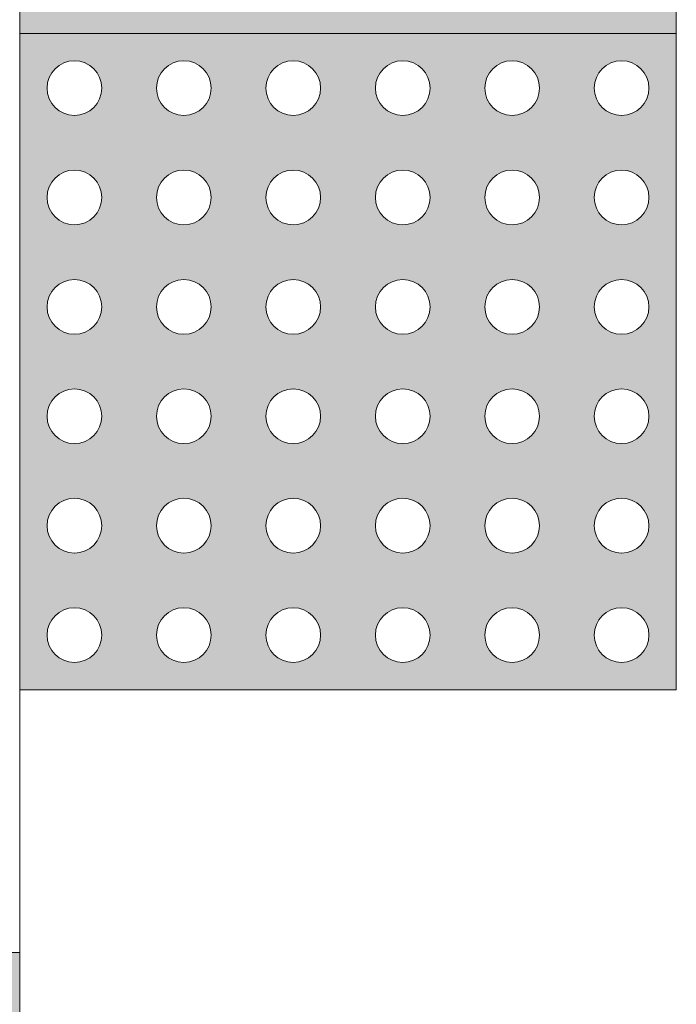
# Model space of a CAD drawing. Header units: metres. Extents: x -14.5 to 21.1, y -19.1 to 7.7.
# Tile 15 of 103: x 6.006 to 6.256, y -13.835 to -13.46. Entities that reach past the tile are written whole.
import ezdxf

# ---------------------------------------------------------------- set-up
doc = ezdxf.new("R2010")
doc.units = ezdxf.units.M
doc.linetypes.add('Traço ponto', pattern=[0.015875, 0.00635, -0.004763, 0, -0.004763])
doc.layers.add('A-DETL', color=7, linetype='Continuous', lineweight=5, true_color=0x00a600)
doc.layers.add('A-DETL-GENF', color=7, linetype='Continuous', lineweight=5)
doc.layers.add('A-FLOR', color=7, linetype='Continuous', lineweight=5)

msp = doc.modelspace()

# ---------------------------------------------------------------- hatches: boundary and pattern name
at = {"layer": 'A-DETL-GENF', "true_color": 0xd2e2c2}
h = msp.add_hatch(color=254, dxfattribs=at)
h.paths.add_polyline_path([(0.52641, -18.23504), (6.00641, -18.23504), (6.00641, -18.07504), (5.70641, -18.07504), (5.70641, -16.87504), (6.00641, -16.87504), (6.00641, -13.81504), (1.40641, -13.81504), (1.40641, -18.07504), (0.52641, -18.07504), (0.52641, -18.23149)])
h.paths.add_polyline_path([(0.50641, -12.61504), (6.00641, -12.61504), (6.00641, -8.23504), (0.23641, -8.23504), (0.23641, -12.61504), (0.49641, -12.61504)])
h.paths.add_polyline_path([(2.86588, -10.98682), (2.84425, -10.98189), (2.82346, -10.97632), (2.80431, -10.96948), (2.78764, -10.96072), (2.77426, -10.9494), (2.76483, -10.93504), (2.75895, -10.91793), (2.75579, -10.89549), (2.75503, -10.87765), (2.75592, -10.84902), (2.75681, -10.83295), (2.58872, -10.82941), (2.21874, -10.82941), (2.07676, -10.83021), (1.92545, -10.83201), (1.9046, -10.82941), (1.89845, -10.82832), (1.88794, -10.82566), (1.76831, -10.7899), (1.65191, -10.75373), (1.6384, -10.74902), (1.62517, -10.74358), (1.59722, -10.72804), (1.57271, -10.70769), (1.54836, -10.68232), (1.52665, -10.65476), (1.48962, -10.59875), (1.45656, -10.54041), (1.44512, -10.51632), (1.43553, -10.49146), (1.40068, -10.37367), (1.38973, -10.31835), (1.38555, -10.29351), (1.38226, -10.26854), (1.37304, -10.16582), (1.36863, -10.06279), (1.37064, -10.05853), (1.37064, -9.98121), (1.36863, -9.97686), (1.37304, -9.87383), (1.38226, -9.77111), (1.38555, -9.74614), (1.38973, -9.7213), (1.40737, -9.64054), (1.43553, -9.54819), (1.44512, -9.52333), (1.45656, -9.49924), (1.48962, -9.4409), (1.52665, -9.38489), (1.55462, -9.35033), (1.58673, -9.31939), (1.59837, -9.31083), (1.64705, -9.2778), (1.69676, -9.24817), (1.74851, -9.22531), (1.80319, -9.2122), (1.86037, -9.20739), (1.91881, -9.20676), (2.06876, -9.20937), (2.21874, -9.21025), (2.66013, -9.20966), (2.75672, -9.20683), (2.75547, -9.18419), (2.75494, -9.1621), (2.75583, -9.14111), (2.75886, -9.12178), (2.76474, -9.10465), (2.77419, -9.09028), (2.78757, -9.07896), (2.80426, -9.07019), (2.83034, -9.06149), (2.84424, -9.05777), (2.86588, -9.05283), (2.8874, -9.06032), (2.8993, -9.06529), (2.90197, -9.06831), (2.90272, -9.07019), (2.90272, -9.07464), (2.90075, -9.07896), (2.89752, -9.08432), (2.88017, -9.10929), (2.83034, -9.20937), (3.29259, -9.19624), (3.75498, -9.19013), (3.90771, -9.19187), (4.06029, -9.19881), (4.24796, -9.21214), (4.50153, -9.19929), (4.62925, -9.19575), (4.757, -9.19806), (4.82044, -9.19657), (4.88388, -9.20035), (4.95247, -9.21051), (4.95811, -9.21177), (4.99016, -9.22179), (5.0162, -9.21971), (5.04232, -9.22036), (5.07876, -9.2259), (5.11394, -9.23674), (5.14224, -9.25764), (5.16713, -9.28235), (5.20786, -9.32724), (5.24239, -9.37685), (5.27303, -9.43682), (5.29703, -9.49735), (5.31636, -9.56609), (5.33071, -9.63444), (5.3449, -9.72355), (5.35708, -9.83838), (5.36115, -9.96288), (5.36115, -10.08589), (5.35708, -10.20127), (5.3449, -10.3161), (5.34203, -10.33633), (5.33071, -10.40522), (5.31491, -10.47979), (5.29703, -10.5423), (5.27015, -10.60928), (5.24239, -10.66281), (5.20786, -10.71242), (5.16713, -10.75731), (5.14602, -10.77871), (5.12235, -10.79736), (5.11371, -10.8025), (5.10443, -10.80643), (5.07381, -10.81485), (5.04232, -10.81931), (5.01306, -10.81971), (4.99018, -10.81788), (4.97073, -10.8246), (4.95072, -10.8295), (4.89987, -10.83749), (4.84853, -10.84156), (4.67507, -10.84427), (4.50153, -10.84033), (4.24796, -10.82751), (4.06029, -10.84084), (3.90771, -10.84778), (3.75498, -10.84952), (3.29259, -10.84341), (2.83034, -10.83028), (2.87019, -10.91318), (2.8874, -10.94153), (2.89916, -10.95768), (2.90287, -10.96547), (2.90226, -10.97062), (2.90081, -10.973), (2.89752, -10.97536), (2.88017, -10.98207)])
at = {"layer": 'A-DETL-GENF', "true_color": 0xffffff}
h = msp.add_hatch(color=7, dxfattribs=at)
h.paths.add_polyline_path([(6.03245, -13.46504), (6.25641, -13.46504), (6.25641, -13.21504), (6.00641, -13.21504), (6.00641, -13.46504), (6.02994, -13.46504)])
h.paths.add_polyline_path([(6.15225, -13.45462), (6.14955, -13.45427), (6.14704, -13.45323), (6.14488, -13.45157), (6.14322, -13.44942), (6.14218, -13.4469), (6.142, -13.44293), (6.14218, -13.44151), (6.14322, -13.439), (6.14488, -13.43684), (6.14704, -13.43519), (6.14955, -13.43415), (6.15225, -13.43379), (6.15494, -13.43415), (6.15814, -13.43571), (6.15961, -13.43684), (6.16127, -13.439), (6.16249, -13.44293), (6.16266, -13.44421), (6.16231, -13.4469), (6.16127, -13.44942), (6.15961, -13.45157), (6.15745, -13.45323), (6.15494, -13.45427)])
h.paths.add_polyline_path([(6.02725, -13.45462), (6.02455, -13.45427), (6.02204, -13.45323), (6.01988, -13.45157), (6.01822, -13.44942), (6.01718, -13.4469), (6.017, -13.44293), (6.01718, -13.44151), (6.01822, -13.439), (6.01988, -13.43684), (6.02204, -13.43519), (6.02455, -13.43415), (6.02725, -13.43379), (6.02994, -13.43415), (6.03245, -13.43519), (6.03461, -13.43684), (6.03627, -13.439), (6.03749, -13.44293), (6.03766, -13.44421), (6.03731, -13.4469), (6.03627, -13.44942), (6.03461, -13.45157), (6.03245, -13.45323), (6.02994, -13.45427)])
h.paths.add_polyline_path([(6.06891, -13.45462), (6.06622, -13.45427), (6.0637, -13.45323), (6.06155, -13.45157), (6.05986, -13.44934), (6.05885, -13.4469), (6.05866, -13.44293), (6.05885, -13.44151), (6.05989, -13.439), (6.06155, -13.43684), (6.0637, -13.43519), (6.06622, -13.43415), (6.06891, -13.43379), (6.07161, -13.43415), (6.07412, -13.43519), (6.07628, -13.43684), (6.07793, -13.439), (6.07916, -13.44293), (6.07933, -13.44421), (6.07897, -13.4469), (6.07793, -13.44942), (6.07628, -13.45157), (6.07412, -13.45323), (6.07161, -13.45427)])
h.paths.add_polyline_path([(6.19391, -13.45462), (6.19122, -13.45427), (6.1887, -13.45323), (6.18655, -13.45157), (6.18489, -13.44942), (6.18385, -13.4469), (6.18366, -13.44293), (6.18385, -13.44151), (6.18489, -13.439), (6.18655, -13.43684), (6.1887, -13.43519), (6.19122, -13.43415), (6.19391, -13.43379), (6.19661, -13.43415), (6.1998, -13.43571), (6.20128, -13.43684), (6.20293, -13.439), (6.20416, -13.44293), (6.20433, -13.44421), (6.20397, -13.4469), (6.20293, -13.44942), (6.20128, -13.45157), (6.19912, -13.45323), (6.19661, -13.45427)])
h.paths.add_polyline_path([(6.11058, -13.45462), (6.10788, -13.45427), (6.10537, -13.45323), (6.10321, -13.45157), (6.10156, -13.44942), (6.10052, -13.4469), (6.10033, -13.44293), (6.10052, -13.44151), (6.10156, -13.439), (6.10321, -13.43684), (6.10537, -13.43519), (6.10788, -13.43415), (6.11058, -13.43379), (6.11327, -13.43415), (6.11579, -13.43519), (6.11794, -13.43684), (6.1196, -13.439), (6.12083, -13.44293), (6.121, -13.44421), (6.12064, -13.4469), (6.1196, -13.44942), (6.11794, -13.45157), (6.11579, -13.45323), (6.11327, -13.45427)])
h.paths.add_polyline_path([(6.23558, -13.45462), (6.23288, -13.45427), (6.23037, -13.45323), (6.22821, -13.45157), (6.22656, -13.44942), (6.22552, -13.4469), (6.22533, -13.44293), (6.22552, -13.44151), (6.22656, -13.439), (6.22821, -13.43684), (6.23037, -13.43519), (6.23288, -13.43415), (6.23558, -13.43379), (6.23827, -13.43415), (6.24147, -13.43571), (6.24318, -13.43715), (6.2446, -13.439), (6.24583, -13.44293), (6.246, -13.44421), (6.24564, -13.4469), (6.2446, -13.44942), (6.24294, -13.45157), (6.24079, -13.45323), (6.23827, -13.45427)])
h.paths.add_polyline_path([(6.06891, -13.41296), (6.06622, -13.4126), (6.0637, -13.41156), (6.06155, -13.40991), (6.05986, -13.40768), (6.05885, -13.40524), (6.0585, -13.40254), (6.05885, -13.39985), (6.05989, -13.39733), (6.06155, -13.39518), (6.0637, -13.39352), (6.06622, -13.39248), (6.06891, -13.39212), (6.07161, -13.39248), (6.07412, -13.39352), (6.07628, -13.39518), (6.07793, -13.39733), (6.07897, -13.39985), (6.07933, -13.40254), (6.07897, -13.40524), (6.07793, -13.40775), (6.0748, -13.41104), (6.07412, -13.41156), (6.07161, -13.4126)])
h.paths.add_polyline_path([(6.11058, -13.41296), (6.10788, -13.4126), (6.10537, -13.41156), (6.10321, -13.40991), (6.10156, -13.40775), (6.10052, -13.40524), (6.10016, -13.40254), (6.10052, -13.39985), (6.10156, -13.39733), (6.10321, -13.39518), (6.10537, -13.39352), (6.10788, -13.39248), (6.11058, -13.39212), (6.11327, -13.39248), (6.11579, -13.39352), (6.11794, -13.39518), (6.1196, -13.39733), (6.12064, -13.39985), (6.121, -13.40254), (6.12064, -13.40524), (6.1196, -13.40775), (6.11647, -13.41104), (6.11579, -13.41156), (6.11327, -13.4126)])
h.paths.add_polyline_path([(6.02725, -13.41296), (6.02455, -13.4126), (6.02204, -13.41156), (6.01988, -13.40991), (6.01822, -13.40775), (6.01718, -13.40524), (6.01705, -13.40087), (6.01718, -13.39985), (6.01822, -13.39733), (6.01988, -13.39518), (6.02204, -13.39352), (6.02455, -13.39248), (6.02725, -13.39212), (6.02994, -13.39248), (6.03245, -13.39352), (6.03461, -13.39518), (6.03627, -13.39733), (6.03731, -13.39985), (6.03766, -13.40254), (6.03731, -13.40524), (6.03627, -13.40775), (6.03461, -13.40991), (6.03245, -13.41156), (6.02994, -13.4126)])
h.paths.add_polyline_path([(6.23558, -13.41296), (6.23288, -13.4126), (6.23037, -13.41156), (6.22821, -13.40991), (6.22656, -13.40775), (6.22552, -13.40524), (6.22516, -13.40254), (6.22552, -13.39985), (6.22656, -13.39733), (6.22821, -13.39518), (6.23037, -13.39352), (6.23288, -13.39248), (6.23558, -13.39212), (6.23827, -13.39248), (6.24079, -13.39352), (6.24294, -13.39518), (6.2446, -13.39733), (6.24577, -13.40087), (6.246, -13.40254), (6.24564, -13.40524), (6.2446, -13.40775), (6.24294, -13.40991), (6.24079, -13.41156), (6.23827, -13.4126)])
h.paths.add_polyline_path([(6.15225, -13.41296), (6.14955, -13.4126), (6.14704, -13.41156), (6.14488, -13.40991), (6.14322, -13.40775), (6.14218, -13.40524), (6.14183, -13.40254), (6.14218, -13.39985), (6.14322, -13.39733), (6.14488, -13.39518), (6.14704, -13.39352), (6.14955, -13.39248), (6.15225, -13.39212), (6.15494, -13.39248), (6.15814, -13.39404), (6.15961, -13.39518), (6.16127, -13.39733), (6.16231, -13.39985), (6.16266, -13.40254), (6.16231, -13.40524), (6.16127, -13.40775), (6.15961, -13.40991), (6.15745, -13.41156), (6.15494, -13.4126)])
h.paths.add_polyline_path([(6.19391, -13.41296), (6.19122, -13.4126), (6.1887, -13.41156), (6.18655, -13.40991), (6.18489, -13.40775), (6.18385, -13.40524), (6.1835, -13.40254), (6.18385, -13.39985), (6.18489, -13.39733), (6.18655, -13.39518), (6.1887, -13.39352), (6.19122, -13.39248), (6.19391, -13.39212), (6.19661, -13.39248), (6.1998, -13.39404), (6.20151, -13.39548), (6.20293, -13.39733), (6.20397, -13.39985), (6.20433, -13.40254), (6.20397, -13.40524), (6.20293, -13.40775), (6.20128, -13.40991), (6.19912, -13.41156), (6.19661, -13.4126)])
h.paths.add_polyline_path([(6.23558, -13.37129), (6.23288, -13.37094), (6.22906, -13.36889), (6.22821, -13.36824), (6.22656, -13.36608), (6.22552, -13.36357), (6.22516, -13.36087), (6.22552, -13.35818), (6.22656, -13.35567), (6.22821, -13.35351), (6.23037, -13.35185), (6.23288, -13.35081), (6.23558, -13.35046), (6.23827, -13.35081), (6.24147, -13.35238), (6.24294, -13.35351), (6.2446, -13.35567), (6.24564, -13.35818), (6.246, -13.36087), (6.24564, -13.36357), (6.2446, -13.36608), (6.2421, -13.36889), (6.24079, -13.3699), (6.23827, -13.37094)])
h.paths.add_polyline_path([(6.11058, -13.37129), (6.10788, -13.37094), (6.10406, -13.36889), (6.10321, -13.36824), (6.10156, -13.36608), (6.10052, -13.36357), (6.10016, -13.36087), (6.10052, -13.35818), (6.10156, -13.35567), (6.10321, -13.35351), (6.10537, -13.35185), (6.10788, -13.35081), (6.11058, -13.35046), (6.11327, -13.35081), (6.11579, -13.35185), (6.11794, -13.35351), (6.1196, -13.35567), (6.12064, -13.35818), (6.121, -13.36087), (6.12064, -13.36357), (6.1196, -13.36608), (6.1171, -13.36889), (6.11579, -13.3699), (6.11327, -13.37094)])
h.paths.add_polyline_path([(6.19391, -13.37129), (6.19122, -13.37094), (6.18739, -13.36889), (6.18655, -13.36824), (6.18489, -13.36608), (6.18385, -13.36357), (6.1835, -13.36087), (6.18385, -13.35818), (6.18489, -13.35567), (6.18655, -13.35351), (6.1887, -13.35185), (6.19122, -13.35081), (6.19391, -13.35046), (6.19661, -13.35081), (6.19912, -13.35185), (6.20128, -13.35351), (6.20293, -13.35567), (6.20397, -13.35818), (6.20433, -13.36087), (6.20397, -13.36357), (6.20293, -13.36608), (6.20043, -13.36889), (6.19912, -13.3699), (6.19661, -13.37094)])
h.paths.add_polyline_path([(6.15225, -13.37129), (6.14955, -13.37094), (6.14572, -13.36889), (6.14488, -13.36824), (6.14322, -13.36608), (6.14218, -13.36357), (6.14183, -13.36087), (6.14218, -13.35818), (6.14322, -13.35567), (6.14488, -13.35351), (6.14704, -13.35185), (6.14955, -13.35081), (6.15225, -13.35046), (6.15494, -13.35081), (6.15745, -13.35185), (6.15961, -13.35351), (6.16127, -13.35567), (6.16231, -13.35818), (6.16266, -13.36087), (6.16231, -13.36357), (6.16127, -13.36608), (6.15877, -13.36889), (6.15745, -13.3699), (6.15494, -13.37094)])
h.paths.add_polyline_path([(6.06891, -13.37129), (6.06622, -13.37094), (6.06239, -13.36889), (6.06155, -13.36824), (6.05986, -13.36601), (6.05885, -13.36357), (6.0585, -13.36087), (6.05885, -13.35818), (6.06041, -13.35498), (6.06155, -13.35351), (6.0637, -13.35185), (6.06622, -13.35081), (6.06891, -13.35046), (6.07161, -13.35081), (6.07412, -13.35185), (6.07628, -13.35351), (6.07793, -13.35567), (6.07897, -13.35818), (6.07933, -13.36087), (6.07897, -13.36357), (6.07793, -13.36608), (6.07543, -13.36889), (6.07412, -13.3699), (6.07161, -13.37094)])
h.paths.add_polyline_path([(6.02725, -13.37129), (6.02455, -13.37094), (6.02072, -13.36889), (6.01988, -13.36824), (6.01822, -13.36608), (6.01718, -13.36357), (6.01683, -13.36087), (6.01718, -13.35818), (6.01822, -13.35567), (6.01988, -13.35351), (6.02204, -13.35185), (6.02455, -13.35081), (6.02725, -13.35046), (6.02994, -13.35081), (6.03245, -13.35185), (6.03461, -13.35351), (6.03627, -13.35567), (6.03731, -13.35818), (6.03766, -13.36087), (6.03731, -13.36357), (6.03627, -13.36608), (6.03377, -13.36889), (6.03245, -13.3699), (6.02994, -13.37094)])
h.paths.add_polyline_path([(6.23558, -13.32962), (6.23288, -13.32927), (6.23037, -13.32823), (6.22821, -13.32657), (6.22656, -13.32442), (6.22552, -13.3219), (6.22516, -13.31921), (6.22552, -13.31651), (6.22708, -13.31332), (6.22821, -13.31184), (6.23037, -13.31019), (6.23288, -13.30915), (6.23558, -13.30879), (6.23827, -13.30915), (6.24079, -13.31019), (6.24294, -13.31184), (6.2446, -13.314), (6.24564, -13.31651), (6.246, -13.31921), (6.24564, -13.3219), (6.2446, -13.32442), (6.24294, -13.32657), (6.24079, -13.32823), (6.23827, -13.32927)])
h.paths.add_polyline_path([(6.15225, -13.32962), (6.14955, -13.32927), (6.14704, -13.32823), (6.14488, -13.32657), (6.14322, -13.32442), (6.14218, -13.3219), (6.14183, -13.31921), (6.14218, -13.31651), (6.14322, -13.314), (6.14488, -13.31184), (6.14704, -13.31019), (6.14955, -13.30915), (6.15225, -13.30879), (6.15494, -13.30915), (6.15745, -13.31019), (6.15961, -13.31184), (6.16127, -13.314), (6.16231, -13.31651), (6.16266, -13.31921), (6.16231, -13.3219), (6.16127, -13.32442), (6.15961, -13.32657), (6.15745, -13.32823), (6.15494, -13.32927)])
h.paths.add_polyline_path([(6.11058, -13.32962), (6.10788, -13.32927), (6.10537, -13.32823), (6.10321, -13.32657), (6.10156, -13.32442), (6.10052, -13.3219), (6.10016, -13.31921), (6.10052, -13.31651), (6.10156, -13.314), (6.10321, -13.31184), (6.10537, -13.31019), (6.10788, -13.30915), (6.11058, -13.30879), (6.11419, -13.30953), (6.11764, -13.31161), (6.11794, -13.31184), (6.1196, -13.314), (6.12064, -13.31651), (6.121, -13.31921), (6.12064, -13.3219), (6.1196, -13.32442), (6.11794, -13.32657), (6.11579, -13.32823), (6.11327, -13.32927)])
h.paths.add_polyline_path([(6.06891, -13.32962), (6.06622, -13.32927), (6.0637, -13.32823), (6.06155, -13.32657), (6.05986, -13.32434), (6.05885, -13.3219), (6.0585, -13.31921), (6.05885, -13.31651), (6.05989, -13.314), (6.06155, -13.31184), (6.0637, -13.31019), (6.06622, -13.30915), (6.06891, -13.30879), (6.07161, -13.30915), (6.07412, -13.31019), (6.07628, -13.31184), (6.07793, -13.314), (6.07897, -13.31651), (6.07933, -13.31921), (6.07897, -13.3219), (6.07793, -13.32442), (6.07628, -13.32657), (6.07412, -13.32823), (6.07161, -13.32927)])
h.paths.add_polyline_path([(6.19391, -13.32962), (6.19122, -13.32927), (6.1887, -13.32823), (6.18655, -13.32657), (6.18489, -13.32442), (6.18385, -13.3219), (6.1835, -13.31921), (6.18385, -13.31651), (6.18489, -13.314), (6.18655, -13.31184), (6.1887, -13.31019), (6.19122, -13.30915), (6.19391, -13.30879), (6.19661, -13.30915), (6.19912, -13.31019), (6.20128, -13.31184), (6.20293, -13.314), (6.20397, -13.31651), (6.20433, -13.31921), (6.20397, -13.3219), (6.20293, -13.32442), (6.20128, -13.32657), (6.19912, -13.32823), (6.19661, -13.32927)])
h.paths.add_polyline_path([(6.02725, -13.32962), (6.02455, -13.32927), (6.02204, -13.32823), (6.01988, -13.32657), (6.01822, -13.32442), (6.01718, -13.3219), (6.01683, -13.31921), (6.01718, -13.31651), (6.01822, -13.314), (6.01988, -13.31184), (6.02204, -13.31019), (6.02455, -13.30915), (6.02725, -13.30879), (6.02994, -13.30915), (6.03245, -13.31019), (6.03574, -13.31332), (6.03627, -13.314), (6.03731, -13.31651), (6.03766, -13.31921), (6.03731, -13.3219), (6.03627, -13.32442), (6.03461, -13.32657), (6.03245, -13.32823), (6.02994, -13.32927)])
h.paths.add_polyline_path([(6.06891, -13.28796), (6.06622, -13.2876), (6.0637, -13.28656), (6.06155, -13.28491), (6.05986, -13.28268), (6.05885, -13.28024), (6.0585, -13.27754), (6.05885, -13.27485), (6.05989, -13.27233), (6.06155, -13.27018), (6.0637, -13.26852), (6.06622, -13.26748), (6.06891, -13.26712), (6.07161, -13.26748), (6.07412, -13.26852), (6.07628, -13.27018), (6.07793, -13.27233), (6.07897, -13.27485), (6.07933, -13.27754), (6.07897, -13.28024), (6.07793, -13.28275), (6.07628, -13.28491), (6.07412, -13.28656), (6.07161, -13.2876)])
h.paths.add_polyline_path([(6.23558, -13.28796), (6.23288, -13.2876), (6.23037, -13.28656), (6.22821, -13.28491), (6.22656, -13.28275), (6.22552, -13.28024), (6.22516, -13.27754), (6.22552, -13.27485), (6.22656, -13.27233), (6.22821, -13.27018), (6.23037, -13.26852), (6.23288, -13.26748), (6.23558, -13.26712), (6.23827, -13.26748), (6.24079, -13.26852), (6.24294, -13.27018), (6.2446, -13.27233), (6.24564, -13.27485), (6.246, -13.27754), (6.24564, -13.28024), (6.2446, -13.28275), (6.24294, -13.28491), (6.24079, -13.28656), (6.23827, -13.2876)])
h.paths.add_polyline_path([(6.19391, -13.28796), (6.19122, -13.2876), (6.1887, -13.28656), (6.18655, -13.28491), (6.18489, -13.28275), (6.18385, -13.28024), (6.1835, -13.27754), (6.18385, -13.27485), (6.18489, -13.27233), (6.18655, -13.27018), (6.1887, -13.26852), (6.19122, -13.26748), (6.19391, -13.26712), (6.19661, -13.26748), (6.19912, -13.26852), (6.20128, -13.27018), (6.20293, -13.27233), (6.20397, -13.27485), (6.20433, -13.27754), (6.20397, -13.28024), (6.20293, -13.28275), (6.1998, -13.28604), (6.19912, -13.28656), (6.19661, -13.2876)])
h.paths.add_polyline_path([(6.11058, -13.28796), (6.10788, -13.2876), (6.10537, -13.28656), (6.10321, -13.28491), (6.10156, -13.28275), (6.10052, -13.28024), (6.10016, -13.27754), (6.10052, -13.27485), (6.10156, -13.27233), (6.10321, -13.27018), (6.10537, -13.26852), (6.10788, -13.26748), (6.1122, -13.26734), (6.11327, -13.26748), (6.11579, -13.26852), (6.11794, -13.27018), (6.1196, -13.27233), (6.12064, -13.27485), (6.121, -13.27754), (6.12064, -13.28024), (6.1196, -13.28275), (6.11794, -13.28491), (6.11579, -13.28656), (6.1122, -13.28775)])
h.paths.add_polyline_path([(6.15225, -13.28796), (6.14955, -13.2876), (6.14704, -13.28656), (6.14488, -13.28491), (6.14322, -13.28275), (6.14218, -13.28024), (6.14183, -13.27754), (6.14218, -13.27485), (6.14322, -13.27233), (6.14488, -13.27018), (6.14704, -13.26852), (6.14955, -13.26748), (6.15225, -13.26712), (6.15494, -13.26748), (6.15745, -13.26852), (6.15961, -13.27018), (6.16127, -13.27233), (6.16231, -13.27485), (6.16266, -13.27754), (6.16231, -13.28024), (6.16127, -13.28275), (6.15961, -13.28491), (6.15745, -13.28656), (6.15494, -13.2876)])
h.paths.add_polyline_path([(6.02725, -13.28796), (6.02455, -13.2876), (6.02204, -13.28656), (6.01988, -13.28491), (6.01822, -13.28275), (6.01718, -13.28024), (6.01683, -13.27754), (6.01718, -13.27485), (6.01822, -13.27233), (6.01988, -13.27018), (6.02204, -13.26852), (6.02455, -13.26748), (6.02725, -13.26712), (6.02994, -13.26748), (6.03245, -13.26852), (6.03461, -13.27018), (6.03627, -13.27233), (6.03731, -13.27485), (6.03766, -13.27754), (6.03731, -13.28024), (6.03627, -13.28275), (6.03461, -13.28491), (6.03245, -13.28656), (6.02994, -13.2876)])
h.paths.add_polyline_path([(6.11058, -13.24629), (6.10788, -13.24594), (6.10537, -13.2449), (6.10321, -13.24324), (6.10156, -13.24108), (6.10052, -13.23857), (6.10016, -13.23587), (6.10052, -13.23318), (6.10156, -13.23067), (6.10321, -13.22851), (6.10537, -13.22685), (6.10788, -13.22581), (6.1122, -13.22567), (6.11327, -13.22581), (6.11579, -13.22685), (6.11908, -13.22998), (6.1196, -13.23067), (6.12064, -13.23318), (6.121, -13.23587), (6.12064, -13.23857), (6.1196, -13.24108), (6.11794, -13.24324), (6.11579, -13.2449), (6.1122, -13.24608)])
h.paths.add_polyline_path([(6.19391, -13.24629), (6.19122, -13.24594), (6.1887, -13.2449), (6.18655, -13.24324), (6.18489, -13.24108), (6.18385, -13.23857), (6.1835, -13.23587), (6.18385, -13.23318), (6.18541, -13.22998), (6.18655, -13.22851), (6.1887, -13.22685), (6.19122, -13.22581), (6.19391, -13.22546), (6.19661, -13.22581), (6.19912, -13.22685), (6.20128, -13.22851), (6.20293, -13.23067), (6.20397, -13.23318), (6.20433, -13.23587), (6.20397, -13.23857), (6.20293, -13.24108), (6.20128, -13.24324), (6.19912, -13.2449), (6.19661, -13.24594)])
h.paths.add_polyline_path([(6.06891, -13.24629), (6.06622, -13.24594), (6.0637, -13.2449), (6.06155, -13.24324), (6.05986, -13.24101), (6.05885, -13.23857), (6.0585, -13.23587), (6.05885, -13.23318), (6.05989, -13.23067), (6.06155, -13.22851), (6.0637, -13.22685), (6.06622, -13.22581), (6.06891, -13.22546), (6.07161, -13.22581), (6.07412, -13.22685), (6.07628, -13.22851), (6.07793, -13.23067), (6.07897, -13.23318), (6.07933, -13.23587), (6.07897, -13.23857), (6.07793, -13.24108), (6.07628, -13.24324), (6.07412, -13.2449), (6.07161, -13.24594)])
h.paths.add_polyline_path([(6.02725, -13.24629), (6.02455, -13.24594), (6.02204, -13.2449), (6.01988, -13.24324), (6.01822, -13.24108), (6.01718, -13.23857), (6.01683, -13.23587), (6.01718, -13.23318), (6.01822, -13.23067), (6.01988, -13.22851), (6.02204, -13.22685), (6.02455, -13.22581), (6.02725, -13.22546), (6.02994, -13.22581), (6.0343, -13.22827), (6.03461, -13.22851), (6.03627, -13.23067), (6.03731, -13.23318), (6.03766, -13.23587), (6.03731, -13.23857), (6.03627, -13.24108), (6.03461, -13.24324), (6.03245, -13.2449), (6.02994, -13.24594)])
h.paths.add_polyline_path([(6.15225, -13.24629), (6.14955, -13.24594), (6.14704, -13.2449), (6.14488, -13.24324), (6.14322, -13.24108), (6.14218, -13.23857), (6.14183, -13.23587), (6.14218, -13.23318), (6.14322, -13.23067), (6.14488, -13.22851), (6.14704, -13.22685), (6.14955, -13.22581), (6.15225, -13.22546), (6.15494, -13.22581), (6.15745, -13.22685), (6.15961, -13.22851), (6.16127, -13.23067), (6.16231, -13.23318), (6.16266, -13.23587), (6.16231, -13.23857), (6.16127, -13.24108), (6.15814, -13.24437), (6.15745, -13.2449), (6.15494, -13.24594)])
h.paths.add_polyline_path([(6.23558, -13.24629), (6.23288, -13.24594), (6.23037, -13.2449), (6.22821, -13.24324), (6.22656, -13.24108), (6.22552, -13.23857), (6.22516, -13.23587), (6.22552, -13.23318), (6.22656, -13.23067), (6.22821, -13.22851), (6.23037, -13.22685), (6.23288, -13.22581), (6.23558, -13.22546), (6.23827, -13.22581), (6.24079, -13.22685), (6.24294, -13.22851), (6.2446, -13.23067), (6.24564, -13.23318), (6.246, -13.23587), (6.24564, -13.23857), (6.2446, -13.24108), (6.24147, -13.24437), (6.24079, -13.2449), (6.23827, -13.24594)])
h = msp.add_hatch(color=7, dxfattribs=at)
h.paths.add_polyline_path([(6.03245, -13.71504), (6.25641, -13.71504), (6.25641, -13.46504), (6.00641, -13.46504), (6.00641, -13.71504), (6.02994, -13.71504)])
h.paths.add_polyline_path([(6.06891, -13.70462), (6.06622, -13.70427), (6.0637, -13.70323), (6.06155, -13.70157), (6.05986, -13.69934), (6.05885, -13.6969), (6.0585, -13.69421), (6.05885, -13.69151), (6.05989, -13.689), (6.06155, -13.68684), (6.0637, -13.68519), (6.06622, -13.68415), (6.06891, -13.68379), (6.07161, -13.68415), (6.07412, -13.68519), (6.07628, -13.68684), (6.07793, -13.689), (6.07897, -13.69151), (6.07933, -13.69421), (6.07897, -13.6969), (6.07793, -13.69942), (6.07628, -13.70157), (6.07412, -13.70323), (6.07161, -13.70427)])
h.paths.add_polyline_path([(6.02725, -13.70462), (6.02455, -13.70427), (6.02204, -13.70323), (6.01988, -13.70157), (6.01822, -13.69942), (6.01718, -13.6969), (6.01683, -13.69421), (6.01718, -13.69151), (6.01822, -13.689), (6.01988, -13.68684), (6.02204, -13.68519), (6.02455, -13.68415), (6.02725, -13.68379), (6.02994, -13.68415), (6.03245, -13.68519), (6.03461, -13.68684), (6.03627, -13.689), (6.03731, -13.69151), (6.03766, -13.69421), (6.03731, -13.6969), (6.03627, -13.69942), (6.03461, -13.70157), (6.03245, -13.70323), (6.02994, -13.70427)])
h.paths.add_polyline_path([(6.15225, -13.70462), (6.14955, -13.70427), (6.14704, -13.70323), (6.14488, -13.70157), (6.14322, -13.69942), (6.14218, -13.6969), (6.14183, -13.69421), (6.14218, -13.69151), (6.14322, -13.689), (6.14488, -13.68684), (6.14704, -13.68519), (6.14955, -13.68415), (6.15225, -13.68379), (6.15494, -13.68415), (6.15745, -13.68519), (6.15961, -13.68684), (6.16127, -13.689), (6.16231, -13.69151), (6.16266, -13.69421), (6.16231, -13.6969), (6.16028, -13.7007), (6.15961, -13.70157), (6.15745, -13.70323), (6.15494, -13.70427)])
h.paths.add_polyline_path([(6.11058, -13.70462), (6.10788, -13.70427), (6.10537, -13.70323), (6.10321, -13.70157), (6.10156, -13.69942), (6.10052, -13.6969), (6.10016, -13.69421), (6.10052, -13.69151), (6.10156, -13.689), (6.10321, -13.68684), (6.10537, -13.68519), (6.10788, -13.68415), (6.11058, -13.68379), (6.11327, -13.68415), (6.11579, -13.68519), (6.11794, -13.68684), (6.1196, -13.689), (6.12064, -13.69151), (6.121, -13.69421), (6.12064, -13.6969), (6.1196, -13.69942), (6.11794, -13.70157), (6.11579, -13.70323), (6.11327, -13.70427)])
h.paths.add_polyline_path([(6.19391, -13.70462), (6.19122, -13.70427), (6.1887, -13.70323), (6.18655, -13.70157), (6.18489, -13.69942), (6.18385, -13.6969), (6.1835, -13.69421), (6.18385, -13.69151), (6.18489, -13.689), (6.18655, -13.68684), (6.1887, -13.68519), (6.19122, -13.68415), (6.19391, -13.68379), (6.19661, -13.68415), (6.19912, -13.68519), (6.20128, -13.68684), (6.20293, -13.689), (6.20397, -13.69151), (6.20433, -13.69421), (6.20397, -13.6969), (6.20293, -13.69942), (6.20128, -13.70157), (6.19912, -13.70323), (6.19661, -13.70427)])
h.paths.add_polyline_path([(6.23558, -13.70462), (6.23288, -13.70427), (6.23037, -13.70323), (6.22821, -13.70157), (6.22656, -13.69942), (6.22552, -13.6969), (6.22516, -13.69421), (6.22552, -13.69151), (6.22656, -13.689), (6.22821, -13.68684), (6.23037, -13.68519), (6.23288, -13.68415), (6.23558, -13.68379), (6.23827, -13.68415), (6.24147, -13.68571), (6.24294, -13.68684), (6.2446, -13.689), (6.24564, -13.69151), (6.246, -13.69421), (6.24564, -13.6969), (6.2446, -13.69942), (6.24294, -13.70157), (6.24079, -13.70323), (6.23827, -13.70427)])
h.paths.add_polyline_path([(6.19391, -13.66296), (6.19122, -13.6626), (6.1887, -13.66156), (6.18655, -13.65991), (6.18489, -13.65775), (6.18385, -13.65524), (6.1835, -13.65254), (6.18385, -13.64985), (6.18489, -13.64733), (6.18655, -13.64518), (6.1887, -13.64352), (6.19122, -13.64248), (6.19391, -13.64212), (6.19661, -13.64248), (6.19912, -13.64352), (6.20128, -13.64518), (6.20293, -13.64733), (6.20397, -13.64985), (6.20433, -13.65254), (6.20397, -13.65524), (6.20293, -13.65775), (6.20128, -13.65991), (6.19912, -13.66156), (6.19661, -13.6626)])
h.paths.add_polyline_path([(6.11058, -13.66296), (6.10788, -13.6626), (6.10537, -13.66156), (6.10321, -13.65991), (6.10156, -13.65775), (6.10052, -13.65524), (6.10016, -13.65254), (6.10052, -13.64985), (6.10156, -13.64733), (6.10321, -13.64518), (6.10537, -13.64352), (6.10788, -13.64248), (6.1122, -13.64234), (6.11327, -13.64248), (6.11579, -13.64352), (6.11794, -13.64518), (6.1196, -13.64733), (6.12064, -13.64985), (6.121, -13.65254), (6.12064, -13.65524), (6.1196, -13.65775), (6.11794, -13.65991), (6.11579, -13.66156), (6.1122, -13.66275)])
h.paths.add_polyline_path([(6.02725, -13.66296), (6.02455, -13.6626), (6.02204, -13.66156), (6.01988, -13.65991), (6.01822, -13.65775), (6.01718, -13.65524), (6.01705, -13.65087), (6.01718, -13.64985), (6.01822, -13.64733), (6.01988, -13.64518), (6.02204, -13.64352), (6.02455, -13.64248), (6.02725, -13.64212), (6.02994, -13.64248), (6.03245, -13.64352), (6.03461, -13.64518), (6.03627, -13.64733), (6.03731, -13.64985), (6.03766, -13.65254), (6.03731, -13.65524), (6.03627, -13.65775), (6.03461, -13.65991), (6.03245, -13.66156), (6.02994, -13.6626)])
h.paths.add_polyline_path([(6.15225, -13.66296), (6.14955, -13.6626), (6.14704, -13.66156), (6.14488, -13.65991), (6.14322, -13.65775), (6.14218, -13.65524), (6.14183, -13.65254), (6.14218, -13.64985), (6.14322, -13.64733), (6.14488, -13.64518), (6.14704, -13.64352), (6.14955, -13.64248), (6.15225, -13.64212), (6.15494, -13.64248), (6.15814, -13.64404), (6.15961, -13.64518), (6.16127, -13.64733), (6.16231, -13.64985), (6.16266, -13.65254), (6.16231, -13.65524), (6.16127, -13.65775), (6.15961, -13.65991), (6.15745, -13.66156), (6.15494, -13.6626)])
h.paths.add_polyline_path([(6.06891, -13.66296), (6.06622, -13.6626), (6.0637, -13.66156), (6.06155, -13.65991), (6.05986, -13.65768), (6.05885, -13.65524), (6.0585, -13.65254), (6.05885, -13.64985), (6.05989, -13.64733), (6.06155, -13.64518), (6.0637, -13.64352), (6.06622, -13.64248), (6.06891, -13.64212), (6.07161, -13.64248), (6.07412, -13.64352), (6.07628, -13.64518), (6.07793, -13.64733), (6.07897, -13.64985), (6.07933, -13.65254), (6.07897, -13.65524), (6.07793, -13.65775), (6.07628, -13.65991), (6.07412, -13.66156), (6.07161, -13.6626)])
h.paths.add_polyline_path([(6.23558, -13.66296), (6.23288, -13.6626), (6.23037, -13.66156), (6.22821, -13.65991), (6.22656, -13.65775), (6.22552, -13.65524), (6.22516, -13.65254), (6.22552, -13.64985), (6.22656, -13.64733), (6.22821, -13.64518), (6.23037, -13.64352), (6.23288, -13.64248), (6.23558, -13.64212), (6.23827, -13.64248), (6.24079, -13.64352), (6.24294, -13.64518), (6.2446, -13.64733), (6.24577, -13.65087), (6.246, -13.65254), (6.24564, -13.65524), (6.2446, -13.65775), (6.24294, -13.65991), (6.24079, -13.66156), (6.23827, -13.6626)])
h.paths.add_polyline_path([(6.15225, -13.62129), (6.14955, -13.62094), (6.14704, -13.6199), (6.14488, -13.61824), (6.14322, -13.61608), (6.14218, -13.61357), (6.14183, -13.61087), (6.14218, -13.60818), (6.14322, -13.60567), (6.14488, -13.60351), (6.14704, -13.60185), (6.14955, -13.60081), (6.15225, -13.60046), (6.15494, -13.60081), (6.15745, -13.60185), (6.15961, -13.60351), (6.16127, -13.60567), (6.16231, -13.60818), (6.16266, -13.61087), (6.16231, -13.61357), (6.16127, -13.61608), (6.15961, -13.61824), (6.15745, -13.6199), (6.15494, -13.62094)])
h.paths.add_polyline_path([(6.11058, -13.62129), (6.10788, -13.62094), (6.10537, -13.6199), (6.10321, -13.61824), (6.10156, -13.61608), (6.10052, -13.61357), (6.10016, -13.61087), (6.10052, -13.60818), (6.10156, -13.60567), (6.10321, -13.60351), (6.10537, -13.60185), (6.10788, -13.60081), (6.1122, -13.60067), (6.11327, -13.60081), (6.11579, -13.60185), (6.11794, -13.60351), (6.1196, -13.60567), (6.12064, -13.60818), (6.121, -13.61087), (6.12064, -13.61357), (6.1196, -13.61608), (6.11794, -13.61824), (6.11579, -13.6199), (6.1122, -13.62108)])
h.paths.add_polyline_path([(6.19391, -13.62129), (6.19122, -13.62094), (6.1887, -13.6199), (6.18655, -13.61824), (6.18489, -13.61608), (6.18385, -13.61357), (6.1835, -13.61087), (6.18385, -13.60818), (6.18489, -13.60567), (6.18655, -13.60351), (6.1887, -13.60185), (6.19122, -13.60081), (6.19391, -13.60046), (6.19661, -13.60081), (6.19912, -13.60185), (6.20128, -13.60351), (6.20293, -13.60567), (6.20397, -13.60818), (6.20433, -13.61087), (6.20397, -13.61357), (6.20293, -13.61608), (6.20128, -13.61824), (6.19912, -13.6199), (6.19661, -13.62094)])
h.paths.add_polyline_path([(6.23558, -13.62129), (6.23288, -13.62094), (6.23037, -13.6199), (6.22821, -13.61824), (6.22656, -13.61608), (6.22552, -13.61357), (6.22516, -13.61087), (6.22552, -13.60818), (6.22656, -13.60567), (6.22821, -13.60351), (6.23037, -13.60185), (6.23288, -13.60081), (6.23558, -13.60046), (6.23827, -13.60081), (6.24147, -13.60238), (6.24294, -13.60351), (6.2446, -13.60567), (6.24564, -13.60818), (6.246, -13.61087), (6.24564, -13.61357), (6.2446, -13.61608), (6.24294, -13.61824), (6.24079, -13.6199), (6.23827, -13.62094)])
h.paths.add_polyline_path([(6.06891, -13.62129), (6.06622, -13.62094), (6.0637, -13.6199), (6.06155, -13.61824), (6.05986, -13.61601), (6.05885, -13.61357), (6.0585, -13.61087), (6.05885, -13.60818), (6.06041, -13.60498), (6.06155, -13.60351), (6.0637, -13.60185), (6.06622, -13.60081), (6.06891, -13.60046), (6.07161, -13.60081), (6.07412, -13.60185), (6.07628, -13.60351), (6.07793, -13.60567), (6.07897, -13.60818), (6.07933, -13.61087), (6.07897, -13.61357), (6.07793, -13.61608), (6.07628, -13.61824), (6.07412, -13.6199), (6.07161, -13.62094)])
h.paths.add_polyline_path([(6.02725, -13.62129), (6.02455, -13.62094), (6.02204, -13.6199), (6.01988, -13.61824), (6.01822, -13.61608), (6.01718, -13.61357), (6.01683, -13.61087), (6.01718, -13.60818), (6.01822, -13.60567), (6.01988, -13.60351), (6.02204, -13.60185), (6.02455, -13.60081), (6.02767, -13.60051), (6.03086, -13.60119), (6.03245, -13.60185), (6.03461, -13.60351), (6.03627, -13.60567), (6.03731, -13.60818), (6.03766, -13.61087), (6.03731, -13.61357), (6.03627, -13.61608), (6.03461, -13.61824), (6.03245, -13.6199), (6.02994, -13.62094)])
h.paths.add_polyline_path([(6.23558, -13.57962), (6.23288, -13.57927), (6.23037, -13.57823), (6.22821, -13.57657), (6.22656, -13.57442), (6.22552, -13.5719), (6.22516, -13.56921), (6.22552, -13.56651), (6.22708, -13.56332), (6.22821, -13.56184), (6.23037, -13.56019), (6.23288, -13.55915), (6.23558, -13.55879), (6.23827, -13.55915), (6.24079, -13.56019), (6.24294, -13.56184), (6.2446, -13.564), (6.24564, -13.56651), (6.246, -13.56921), (6.24564, -13.5719), (6.2446, -13.57442), (6.24294, -13.57657), (6.24079, -13.57823), (6.23827, -13.57927)])
h.paths.add_polyline_path([(6.06891, -13.57962), (6.06622, -13.57927), (6.0637, -13.57823), (6.06155, -13.57657), (6.05986, -13.57434), (6.05885, -13.5719), (6.0585, -13.56921), (6.05885, -13.56651), (6.05989, -13.564), (6.06155, -13.56184), (6.0637, -13.56019), (6.06622, -13.55915), (6.06891, -13.55879), (6.07161, -13.55915), (6.07412, -13.56019), (6.07628, -13.56184), (6.07793, -13.564), (6.07897, -13.56651), (6.07933, -13.56921), (6.07897, -13.5719), (6.07793, -13.57442), (6.07628, -13.57657), (6.07412, -13.57823), (6.07161, -13.57927)])
h.paths.add_polyline_path([(6.02725, -13.57962), (6.02455, -13.57927), (6.02204, -13.57823), (6.01988, -13.57657), (6.01822, -13.57442), (6.01718, -13.5719), (6.01683, -13.56921), (6.01718, -13.56651), (6.01822, -13.564), (6.01988, -13.56184), (6.02204, -13.56019), (6.02455, -13.55915), (6.02725, -13.55879), (6.02994, -13.55915), (6.03245, -13.56019), (6.03574, -13.56332), (6.03627, -13.564), (6.03731, -13.56651), (6.03766, -13.56921), (6.03731, -13.5719), (6.03627, -13.57442), (6.03461, -13.57657), (6.03245, -13.57823), (6.02994, -13.57927)])
h.paths.add_polyline_path([(6.11058, -13.57962), (6.10788, -13.57927), (6.10537, -13.57823), (6.10321, -13.57657), (6.10156, -13.57442), (6.10052, -13.5719), (6.10016, -13.56921), (6.10052, -13.56651), (6.10156, -13.564), (6.10321, -13.56184), (6.10537, -13.56019), (6.10788, -13.55915), (6.1122, -13.559), (6.11419, -13.55953), (6.11764, -13.56161), (6.11794, -13.56184), (6.1196, -13.564), (6.12064, -13.56651), (6.121, -13.56921), (6.12064, -13.5719), (6.1196, -13.57442), (6.11794, -13.57657), (6.11579, -13.57823), (6.1122, -13.57941)])
h.paths.add_polyline_path([(6.19391, -13.57962), (6.19122, -13.57927), (6.1887, -13.57823), (6.18655, -13.57657), (6.18489, -13.57442), (6.18385, -13.5719), (6.1835, -13.56921), (6.18385, -13.56651), (6.18489, -13.564), (6.18655, -13.56184), (6.1887, -13.56019), (6.19122, -13.55915), (6.19391, -13.55879), (6.19661, -13.55915), (6.19912, -13.56019), (6.20128, -13.56184), (6.20293, -13.564), (6.20397, -13.56651), (6.20433, -13.56921), (6.20397, -13.5719), (6.20293, -13.57442), (6.20128, -13.57657), (6.19912, -13.57823), (6.19661, -13.57927)])
h.paths.add_polyline_path([(6.15225, -13.57962), (6.14955, -13.57927), (6.14704, -13.57823), (6.14488, -13.57657), (6.14322, -13.57442), (6.14218, -13.5719), (6.14183, -13.56921), (6.14218, -13.56651), (6.14322, -13.564), (6.14488, -13.56184), (6.14704, -13.56019), (6.14955, -13.55915), (6.15225, -13.55879), (6.15494, -13.55915), (6.15745, -13.56019), (6.15961, -13.56184), (6.16127, -13.564), (6.16231, -13.56651), (6.16266, -13.56921), (6.16231, -13.5719), (6.16127, -13.57442), (6.15961, -13.57657), (6.15745, -13.57823), (6.15494, -13.57927)])
h.paths.add_polyline_path([(6.11058, -13.53796), (6.10788, -13.5376), (6.10537, -13.53656), (6.10321, -13.53491), (6.10156, -13.53275), (6.10052, -13.53024), (6.10016, -13.52754), (6.10052, -13.52485), (6.10156, -13.52233), (6.10321, -13.52018), (6.10537, -13.51852), (6.10788, -13.51748), (6.1122, -13.51734), (6.11327, -13.51748), (6.11579, -13.51852), (6.11794, -13.52018), (6.1196, -13.52233), (6.12064, -13.52485), (6.121, -13.52754), (6.12064, -13.53024), (6.1196, -13.53275), (6.11794, -13.53491), (6.11579, -13.53656), (6.1122, -13.53775)])
h.paths.add_polyline_path([(6.15225, -13.53796), (6.14955, -13.5376), (6.14704, -13.53656), (6.14488, -13.53491), (6.14322, -13.53275), (6.14218, -13.53024), (6.14183, -13.52754), (6.14218, -13.52485), (6.14322, -13.52233), (6.14488, -13.52018), (6.14704, -13.51852), (6.14955, -13.51748), (6.15225, -13.51712), (6.15494, -13.51748), (6.15745, -13.51852), (6.15961, -13.52018), (6.16127, -13.52233), (6.16231, -13.52485), (6.16266, -13.52754), (6.16231, -13.53024), (6.16127, -13.53275), (6.15961, -13.53491), (6.15745, -13.53656), (6.15494, -13.5376)])
h.paths.add_polyline_path([(6.02725, -13.53796), (6.02455, -13.5376), (6.02204, -13.53656), (6.01988, -13.53491), (6.01822, -13.53275), (6.01718, -13.53024), (6.01683, -13.52754), (6.01718, -13.52485), (6.01822, -13.52233), (6.01988, -13.52018), (6.02204, -13.51852), (6.02455, -13.51748), (6.02725, -13.51712), (6.02994, -13.51748), (6.03245, -13.51852), (6.03574, -13.52165), (6.03627, -13.52233), (6.03731, -13.52485), (6.03766, -13.52754), (6.03731, -13.53024), (6.03627, -13.53275), (6.03461, -13.53491), (6.03245, -13.53656), (6.02994, -13.5376)])
h.paths.add_polyline_path([(6.23558, -13.53796), (6.23288, -13.5376), (6.23037, -13.53656), (6.22821, -13.53491), (6.22656, -13.53275), (6.22552, -13.53024), (6.22516, -13.52754), (6.22552, -13.52485), (6.22656, -13.52233), (6.22821, -13.52018), (6.23037, -13.51852), (6.23288, -13.51748), (6.23558, -13.51712), (6.23919, -13.51786), (6.24079, -13.51852), (6.24294, -13.52018), (6.2446, -13.52233), (6.24564, -13.52485), (6.246, -13.52754), (6.24564, -13.53024), (6.2446, -13.53275), (6.24294, -13.53491), (6.24079, -13.53656), (6.23827, -13.5376)])
h.paths.add_polyline_path([(6.19391, -13.53796), (6.19122, -13.5376), (6.1887, -13.53656), (6.18655, -13.53491), (6.18489, -13.53275), (6.18385, -13.53024), (6.1835, -13.52754), (6.18385, -13.52485), (6.18489, -13.52233), (6.18655, -13.52018), (6.1887, -13.51852), (6.19122, -13.51748), (6.19391, -13.51712), (6.19661, -13.51748), (6.19912, -13.51852), (6.20128, -13.52018), (6.20293, -13.52233), (6.20397, -13.52485), (6.20433, -13.52754), (6.20397, -13.53024), (6.20293, -13.53275), (6.20128, -13.53491), (6.19912, -13.53656), (6.19661, -13.5376)])
h.paths.add_polyline_path([(6.06891, -13.53796), (6.06622, -13.5376), (6.0637, -13.53656), (6.06155, -13.53491), (6.05986, -13.53268), (6.05885, -13.53024), (6.0585, -13.52754), (6.05885, -13.52485), (6.05989, -13.52233), (6.06155, -13.52018), (6.0637, -13.51852), (6.06622, -13.51748), (6.06891, -13.51712), (6.07161, -13.51748), (6.07412, -13.51852), (6.07628, -13.52018), (6.07793, -13.52233), (6.07897, -13.52485), (6.07933, -13.52754), (6.07897, -13.53024), (6.07793, -13.53275), (6.07628, -13.53491), (6.07412, -13.53656), (6.07161, -13.5376)])
h.paths.add_polyline_path([(6.11058, -13.49629), (6.10788, -13.49594), (6.10537, -13.4949), (6.10321, -13.49324), (6.10156, -13.49108), (6.10052, -13.48857), (6.10016, -13.48587), (6.10052, -13.48318), (6.10156, -13.48067), (6.10321, -13.47851), (6.10537, -13.47685), (6.10788, -13.47581), (6.11058, -13.47546), (6.11327, -13.47581), (6.11579, -13.47685), (6.11908, -13.47998), (6.1196, -13.48067), (6.12064, -13.48318), (6.121, -13.48587), (6.12064, -13.48857), (6.1196, -13.49108), (6.11794, -13.49324), (6.11579, -13.4949), (6.11327, -13.49594)])
h.paths.add_polyline_path([(6.06891, -13.49629), (6.06622, -13.49594), (6.0637, -13.4949), (6.06155, -13.49324), (6.05986, -13.49101), (6.05885, -13.48857), (6.0585, -13.48587), (6.05885, -13.48318), (6.05989, -13.48067), (6.06155, -13.47851), (6.0637, -13.47685), (6.06622, -13.47581), (6.06891, -13.47546), (6.07161, -13.47581), (6.07412, -13.47685), (6.07628, -13.47851), (6.07793, -13.48067), (6.07897, -13.48318), (6.07933, -13.48587), (6.07897, -13.48857), (6.07793, -13.49108), (6.07628, -13.49324), (6.07412, -13.4949), (6.07161, -13.49594)])
h.paths.add_polyline_path([(6.19391, -13.49629), (6.19122, -13.49594), (6.1887, -13.4949), (6.18655, -13.49324), (6.18489, -13.49108), (6.18385, -13.48857), (6.1835, -13.48587), (6.18385, -13.48318), (6.18541, -13.47998), (6.18655, -13.47851), (6.1887, -13.47685), (6.19122, -13.47581), (6.19391, -13.47546), (6.19752, -13.47619), (6.19912, -13.47685), (6.20128, -13.47851), (6.20293, -13.48067), (6.20397, -13.48318), (6.20433, -13.48587), (6.20397, -13.48857), (6.20293, -13.49108), (6.20128, -13.49324), (6.19912, -13.4949), (6.19661, -13.49594)])
h.paths.add_polyline_path([(6.15225, -13.49629), (6.14955, -13.49594), (6.14704, -13.4949), (6.14488, -13.49324), (6.14322, -13.49108), (6.14218, -13.48857), (6.14183, -13.48587), (6.14218, -13.48318), (6.14322, -13.48067), (6.14488, -13.47851), (6.14704, -13.47685), (6.14955, -13.47581), (6.15225, -13.47546), (6.15586, -13.47619), (6.15745, -13.47685), (6.15961, -13.47851), (6.16127, -13.48067), (6.16231, -13.48318), (6.16266, -13.48587), (6.16231, -13.48857), (6.16127, -13.49108), (6.15961, -13.49324), (6.15745, -13.4949), (6.15494, -13.49594)])
h.paths.add_polyline_path([(6.23558, -13.49629), (6.23288, -13.49594), (6.23037, -13.4949), (6.22821, -13.49324), (6.22656, -13.49108), (6.22552, -13.48857), (6.22516, -13.48587), (6.22552, -13.48318), (6.22656, -13.48067), (6.22821, -13.47851), (6.23037, -13.47685), (6.23288, -13.47581), (6.23558, -13.47546), (6.23827, -13.47581), (6.24079, -13.47685), (6.24294, -13.47851), (6.2446, -13.48067), (6.24564, -13.48318), (6.246, -13.48587), (6.24564, -13.48857), (6.2446, -13.49108), (6.24294, -13.49324), (6.24079, -13.4949), (6.23827, -13.49594)])
h.paths.add_polyline_path([(6.02725, -13.49629), (6.02455, -13.49594), (6.02204, -13.4949), (6.01988, -13.49324), (6.01822, -13.49108), (6.01718, -13.48857), (6.01683, -13.48587), (6.01718, -13.48318), (6.01822, -13.48067), (6.01988, -13.47851), (6.02204, -13.47685), (6.02455, -13.47581), (6.02725, -13.47546), (6.02994, -13.47581), (6.0343, -13.47827), (6.03461, -13.47851), (6.03627, -13.48067), (6.03731, -13.48318), (6.03766, -13.48587), (6.03731, -13.48857), (6.03627, -13.49108), (6.03461, -13.49324), (6.03245, -13.4949), (6.02994, -13.49594)])

# ---------------------------------------------------------------- linework, layer by layer
at = {"layer": 'A-DETL', "color": 8, "true_color": 0x808080}
for p, q in [((6.00641, -13.21504), (6.00641, -13.46504)), ((6.25641, -13.46504), (6.25641, -13.34004)), ((6.25641, -13.46504), (6.00641, -13.46504)), ((6.00641, -13.46504), (6.00641, -13.71504)), ((6.25641, -13.71504), (6.25641, -13.46504)), ((6.00641, -13.71504), (6.25641, -13.71504))]:
    msp.add_line(p, q, dxfattribs=at)
at = {"layer": 'A-DETL', "color": 9, "true_color": 0xc0c0c0}
msp.add_line((6.00641, -13.81504), (1.40641, -13.81504), dxfattribs=at)
at = {"layer": 'A-DETL', "color": 7, "linetype": 'Traço ponto'}
msp.add_line((6.00641, -16.87504), (6.00641, -13.81504), dxfattribs=at)
at = {"layer": 'A-DETL', "color": 8, "true_color": 0x808080}
for centre, start, end in [((6.02725, -13.48587), 0, 180), ((6.06891, -13.48587), 0, 180), ((6.11058, -13.48587), 0, 180), ((6.15225, -13.48587), 0, 180), ((6.19391, -13.48587), 0, 180), ((6.23558, -13.48587), 0, 180), ((6.02725, -13.48587), 180, 0), ((6.06891, -13.48587), 180, 0), ((6.11058, -13.48587), 180, 0), ((6.15225, -13.48587), 180, 0), ((6.19391, -13.48587), 180, 0), ((6.23558, -13.48587), 180, 0), ((6.02725, -13.52754), 0, 180), ((6.06891, -13.52754), 0, 180), ((6.11058, -13.52754), 0, 180), ((6.15225, -13.52754), 0, 180), ((6.19391, -13.52754), 0, 180), ((6.23558, -13.52754), 0, 180), ((6.02725, -13.52754), 180, 0), ((6.06891, -13.52754), 180, 0), ((6.11058, -13.52754), 180, 0), ((6.15225, -13.52754), 180, 0), ((6.19391, -13.52754), 180, 0), ((6.23558, -13.52754), 180, 0), ((6.02725, -13.56921), 0, 180), ((6.06891, -13.56921), 0, 180), ((6.11058, -13.56921), 0, 180), ((6.15225, -13.56921), 0, 180), ((6.19391, -13.56921), 0, 180), ((6.23558, -13.56921), 0, 180), ((6.02725, -13.56921), 180, 0), ((6.06891, -13.56921), 180, 0), ((6.11058, -13.56921), 180, 0), ((6.15225, -13.56921), 180, 0), ((6.19391, -13.56921), 180, 0), ((6.23558, -13.56921), 180, 0), ((6.02725, -13.61087), 0, 180), ((6.06891, -13.61087), 0, 180), ((6.11058, -13.61087), 0, 180), ((6.15225, -13.61087), 0, 180), ((6.19391, -13.61087), 0, 180), ((6.23558, -13.61087), 0, 180), ((6.02725, -13.61087), 180, 0), ((6.06891, -13.61087), 180, 0), ((6.11058, -13.61087), 180, 0), ((6.15225, -13.61087), 180, 0), ((6.19391, -13.61087), 180, 0), ((6.23558, -13.61087), 180, 0), ((6.02725, -13.65254), 0, 180), ((6.06891, -13.65254), 0, 180), ((6.11058, -13.65254), 0, 180), ((6.15225, -13.65254), 0, 180), ((6.19391, -13.65254), 0, 180), ((6.23558, -13.65254), 0, 180), ((6.02725, -13.65254), 180, 0), ((6.06891, -13.65254), 180, 0), ((6.11058, -13.65254), 180, 0), ((6.15225, -13.65254), 180, 0), ((6.19391, -13.65254), 180, 0), ((6.23558, -13.65254), 180, 0), ((6.02725, -13.69421), 0, 180), ((6.06891, -13.69421), 0, 180), ((6.11058, -13.69421), 0, 180), ((6.15225, -13.69421), 0, 180), ((6.19391, -13.69421), 0, 180), ((6.23558, -13.69421), 0, 180), ((6.02725, -13.69421), 180, 0), ((6.06891, -13.69421), 180, 0), ((6.11058, -13.69421), 180, 0), ((6.15225, -13.69421), 180, 0), ((6.19391, -13.69421), 180, 0), ((6.23558, -13.69421), 180, 0)]:
    msp.add_arc(centre, 0.01042, start, end, dxfattribs=at)
at = {"layer": 'A-FLOR', "color": 253, "true_color": 0xa3a3a3}
msp.add_line((6.00641, -13.71504), (6.00641, -13.81504), dxfattribs=at)

doc.saveas('drawing.dxf')
